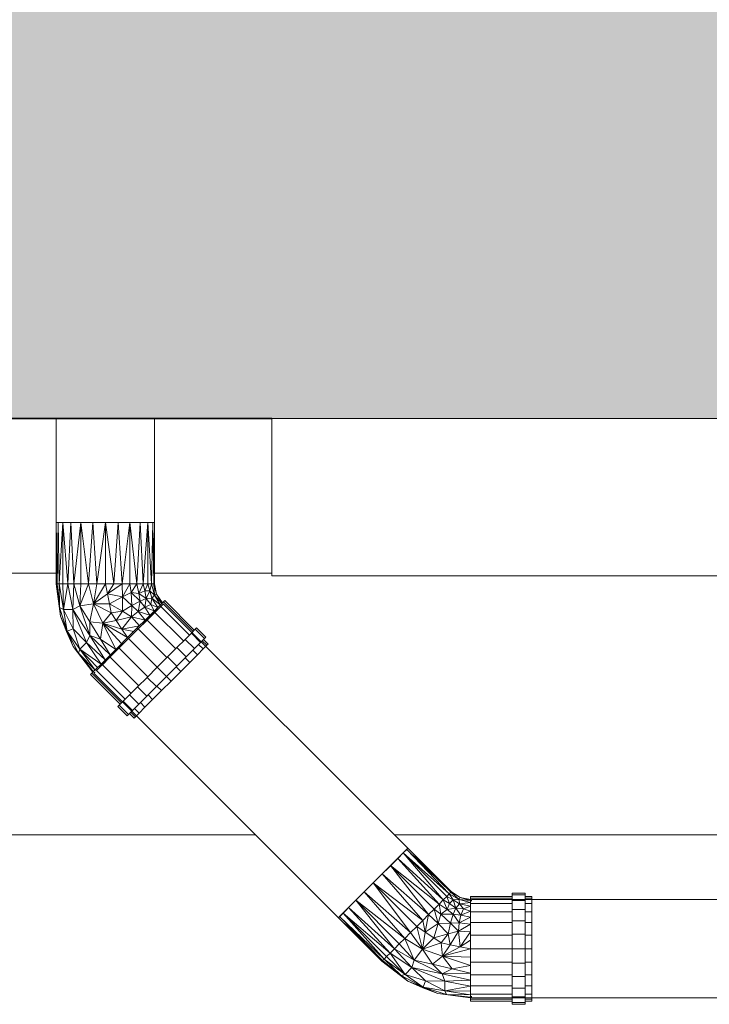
# Model space of a CAD drawing. Header units: millimetres. Extents: x 61846 to 198573, y 13020 to 52988.
# Tile 160 of 240: x 187994 to 188521, y 15598 to 16350. Entities that reach past the tile are written whole.
import ezdxf

# ---------------------------------------------------------------- set-up
doc = ezdxf.new("R2010")
doc.units = ezdxf.units.MM
for name, color, linetype, lineweight in [('A-FLOR', 192, 'Continuous', 50), ('E-LITE-EQPM', 33, 'Continuous', 18), ('M-HVAC-DUCT', 70, 'Continuous', 18), ('P-PIPE', 3, 'Continuous', 18)]:
    doc.layers.add(name, color=color, linetype=linetype, lineweight=lineweight)

# ---------------------------------------------------------------- blocks, each defined once
blk = doc.blocks.new('NLRS_63_LF_LB_plafond armatuur_gen_ISR_NLRS_63_LF_LB_armatuur recht_DNL_3954369 - NLRS_63_LF_LB_plafond armatuur_gen_ISR_NLRS_63_LF_LB_armatuur recht_DNL_3954369-549693-GZ lierenkamer 4')
at = {"layer": 'E-LITE-EQPM', "color": 7, "lineweight": 9}
for p, q in [((-47811.33, 16045), (-47311.33, 16045)), ((-47811.33, 15925), (-47811.33, 16045)), ((-47311.33, 15925), (-47311.33, 16045)), ((-47311.33, 15925), (-47811.33, 15925))]:
    blk.add_line(p, q, dxfattribs=at)
blk = doc.blocks.new('Round Duct_NLRS_57_DU_verz staal _zadel Ro-Ro__DNL_5310599 - Round Duct_NLRS_57_DU_verz staal _zadel Ro-Ro__DNL_5310599-557557-GZ lierenkamer 4')
at = {"layer": 'M-HVAC-DUCT', "color": 7, "lineweight": 9}
for p, q in [((-47975.89, 15926.99), (-48416.56, 15926.99)), ((-47811.33, 15926.99), (-47900.89, 15926.99)), ((-48416.56, 15726.99), (-47823.7, 15726.99)), ((-47717.74, 15726.99), (-46503.58, 15726.99))]:
    blk.add_line(p, q, dxfattribs=at)
blk = doc.blocks.new('Pipe Types_NLRS_52_PI_UN_PP - vuilwater_DNL_2863381 - Pipe Types_NLRS_52_PI_UN_PP - vuilwater_DNL_2863381-582623-GZ lierenkamer 4')
at = {"layer": 'P-PIPE', "color": 7, "lineweight": 9}
for p, q in [((-46014.68, 15677.5), (-47658.68, 15677.5)), ((-47658.68, 15602.5), (-46014.68, 15602.5))]:
    blk.add_line(p, q, dxfattribs=at)
blk = doc.blocks.new('Pipe Types_NLRS_52_PI_UN_PP - vuilwater_DNL_2863383 - Pipe Types_NLRS_52_PI_UN_PP - vuilwater_DNL_2863383-582635-GZ lierenkamer 4')
at = {"layer": 'P-PIPE', "color": 7, "lineweight": 9}
for p, q in [((-47707.37, 15716.72), (-47894.19, 15903.54)), ((-47947.23, 15850.51), (-47760.4, 15663.69)), ((-47710.92, 15713.17), (-47715.14, 15708.96)), ((-47708.27, 15715.82), (-47710.92, 15713.17)), ((-47707.37, 15716.72), (-47708.27, 15715.82)), ((-47720.63, 15703.46), (-47733.89, 15690.21)), ((-47715.14, 15708.95), (-47720.63, 15703.46)), ((-47733.89, 15690.2), (-47740.75, 15683.34)), ((-47740.75, 15683.34), (-47747.14, 15676.95)), ((-47747.15, 15676.95), (-47760.4, 15663.69))]:
    blk.add_line(p, q, dxfattribs=at)
blk = doc.blocks.new('NLRS_50_PIF_UN_PP bocht mof-spie_gen_ISR_NLRS_52_PIF_UN_PP bocht mof-spie - vuilwater_DNL_2863385 - NLRS_50_PIF_UN_PP bocht mof-spie_gen_ISR_NLRS_52_PIF_UN_PP bocht mof-spie - vuilwater_DNL_2863385-582643-GZ lierenkamer 4')
at = {"layer": 'P-PIPE', "color": 7, "lineweight": 9}
for p, q in [((-47710.92, 15713.17), (-47733.89, 15690.21)), ((-47710.92, 15713.17), (-47727.02, 15697.07)), ((-47715.14, 15708.96), (-47710.92, 15713.17)), ((-47710.92, 15713.17), (-47715.14, 15708.96)), ((-47710.92, 15713.17), (-47707.37, 15716.72)), ((-47707.37, 15716.72), (-47710.92, 15713.17)), ((-47710.92, 15713.17), (-47708.27, 15715.82)), ((-47710.92, 15713.17), (-47675.74, 15681.89)), ((-47710.92, 15713.17), (-47680.34, 15677.28)), ((-47710.92, 15713.17), (-47677.69, 15679.93)), ((-47708.27, 15715.82), (-47707.37, 15716.72)), ((-47708.27, 15715.82), (-47674.54, 15683.08)), ((-47708.27, 15715.82), (-47675.74, 15681.89)), ((-47707.37, 15716.72), (-47674.14, 15683.49)), ((-47707.37, 15716.72), (-47674.54, 15683.08)), ((-47715.14, 15708.96), (-47733.89, 15690.21)), ((-47715.14, 15708.96), (-47727.02, 15697.07)), ((-47727.02, 15697.07), (-47720.63, 15703.46)), ((-47720.63, 15703.46), (-47715.14, 15708.96)), ((-47720.63, 15703.46), (-47683.61, 15674.02)), ((-47720.63, 15703.46), (-47691.58, 15666.04)), ((-47720.63, 15703.46), (-47687.4, 15670.23)), ((-47715.14, 15708.96), (-47683.61, 15674.02)), ((-47715.14, 15708.95), (-47680.34, 15677.28)), ((-47727.02, 15697.07), (-47740.75, 15683.34)), ((-47727.02, 15697.07), (-47733.89, 15690.21)), ((-47727.02, 15697.07), (-47733.89, 15690.21)), ((-47727.02, 15697.07), (-47733.89, 15690.21)), ((-47727.02, 15697.07), (-47691.58, 15666.04)), ((-47727.02, 15697.07), (-47696.05, 15661.58)), ((-47752.64, 15671.46), (-47733.89, 15690.21)), ((-47733.89, 15690.21), (-47740.75, 15683.34)), ((-47740.75, 15683.34), (-47733.89, 15690.2)), ((-47733.89, 15690.21), (-47696.05, 15661.58)), ((-47733.89, 15690.21), (-47700.65, 15656.97)), ((-47733.89, 15690.2), (-47705.26, 15652.37)), ((-47740.75, 15683.34), (-47759.5, 15664.59)), ((-47740.75, 15683.34), (-47752.64, 15671.46)), ((-47740.75, 15683.34), (-47752.64, 15671.46)), ((-47752.64, 15671.46), (-47740.75, 15683.34)), ((-47747.15, 15676.95), (-47740.75, 15683.34)), ((-47740.75, 15683.34), (-47705.26, 15652.37)), ((-47740.75, 15683.34), (-47709.72, 15647.9)), ((-47680.34, 15677.28), (-47677.69, 15679.93)), ((-47675.74, 15681.89), (-47677.69, 15679.93)), ((-47677.69, 15679.93), (-47672.87, 15677.32)), ((-47677.69, 15679.93), (-47675.56, 15674.47)), ((-47674.54, 15683.08), (-47675.74, 15681.89)), ((-47675.74, 15681.89), (-47668.14, 15677.52)), ((-47675.74, 15681.89), (-47672.87, 15677.32)), ((-47674.14, 15683.49), (-47674.54, 15683.08)), ((-47674.54, 15683.08), (-47667.5, 15679.06)), ((-47674.54, 15683.08), (-47668.14, 15677.52)), ((-47674.14, 15683.49), (-47667.5, 15679.06)), ((-47659.68, 15678.64), (-47659.68, 15680)), ((-47659.68, 15680), (-47627.68, 15680)), ((-47659.68, 15680), (-47659.68, 15678.64)), ((-47627.68, 15680), (-47659.68, 15680)), ((-47627.68, 15681.05), (-47627.68, 15682.5)), ((-47627.68, 15682.5), (-47617.68, 15682.5)), ((-47617.68, 15682.5), (-47627.68, 15682.5)), ((-47627.68, 15682.5), (-47627.68, 15681.05)), ((-47627.68, 15676.81), (-47627.68, 15681.05)), ((-47627.68, 15681.05), (-47617.68, 15681.05)), ((-47617.68, 15681.05), (-47627.68, 15681.05)), ((-47627.68, 15681.05), (-47627.68, 15676.81)), ((-47617.68, 15682.5), (-47617.68, 15681.05)), ((-47617.68, 15681.05), (-47617.68, 15682.5)), ((-47617.68, 15681.05), (-47617.68, 15676.81)), ((-47617.68, 15676.81), (-47617.68, 15681.05)), ((-47617.68, 15680), (-47612.68, 15680)), ((-47612.68, 15680), (-47617.68, 15680)), ((-47612.68, 15680), (-47612.68, 15678.64)), ((-47612.68, 15678.64), (-47612.68, 15680)), ((-47752.64, 15671.46), (-47747.15, 15676.95)), ((-47747.15, 15676.95), (-47709.72, 15647.9)), ((-47747.15, 15676.95), (-47713.91, 15643.71)), ((-47747.15, 15676.95), (-47717.7, 15639.93)), ((-47683.61, 15674.02), (-47687.4, 15670.23)), ((-47680.34, 15677.28), (-47683.61, 15674.02)), ((-47683.61, 15674.02), (-47682.17, 15666.26)), ((-47683.61, 15674.02), (-47677.48, 15669.98)), ((-47680.34, 15677.28), (-47677.48, 15669.98)), ((-47680.34, 15677.28), (-47675.56, 15674.47)), ((-47677.48, 15669.98), (-47675.56, 15674.47)), ((-47672.87, 15677.32), (-47675.56, 15674.47)), ((-47670.83, 15671.01), (-47675.56, 15674.47)), ((-47668.14, 15677.52), (-47672.87, 15677.32)), ((-47670.83, 15671.01), (-47672.87, 15677.32)), ((-47667.83, 15674.32), (-47672.87, 15677.32)), ((-47670.83, 15671.01), (-47667.83, 15674.32)), ((-47667.5, 15679.06), (-47668.14, 15677.52)), ((-47659.68, 15676.93), (-47668.14, 15677.52)), ((-47668.14, 15677.52), (-47667.83, 15674.32)), ((-47668.14, 15677.52), (-47659.68, 15675.24)), ((-47667.83, 15674.32), (-47659.68, 15675.24)), ((-47664.96, 15670.34), (-47667.83, 15674.32)), ((-47667.83, 15674.32), (-47659.68, 15672.48)), ((-47667.5, 15679.06), (-47659.68, 15677.5)), ((-47667.5, 15679.06), (-47659.68, 15676.93)), ((-47664.96, 15670.34), (-47659.68, 15672.48)), ((-47659.68, 15674.64), (-47659.68, 15678.64)), ((-47659.68, 15678.64), (-47659.68, 15674.64)), ((-47627.68, 15678.64), (-47659.68, 15678.64)), ((-47659.68, 15678.64), (-47627.68, 15678.64)), ((-47659.68, 15668.28), (-47659.68, 15674.64)), ((-47659.68, 15674.64), (-47627.68, 15674.64)), ((-47627.68, 15674.64), (-47659.68, 15674.64)), ((-47659.68, 15674.64), (-47659.68, 15668.28)), ((-47658.68, 15677.5), (-47658.68, 15676.86)), ((-47658.68, 15676.86), (-47658.68, 15676.22)), ((-47627.68, 15670.05), (-47627.68, 15676.81)), ((-47627.68, 15676.81), (-47617.68, 15676.81)), ((-47627.68, 15676.81), (-47627.68, 15670.05)), ((-47617.68, 15676.81), (-47627.68, 15676.81)), ((-47612.68, 15678.64), (-47617.68, 15678.64)), ((-47617.68, 15678.64), (-47612.68, 15678.64)), ((-47617.68, 15676.81), (-47617.68, 15670.05)), ((-47617.68, 15670.05), (-47617.68, 15676.81)), ((-47617.68, 15674.64), (-47612.68, 15674.64)), ((-47612.68, 15674.64), (-47617.68, 15674.64)), ((-47612.68, 15678.64), (-47612.68, 15674.64)), ((-47612.68, 15674.64), (-47612.68, 15678.64)), ((-47612.68, 15674.64), (-47612.68, 15668.28)), ((-47612.68, 15668.28), (-47612.68, 15674.64)), ((-47760.4, 15663.69), (-47752.64, 15671.46)), ((-47759.5, 15664.59), (-47760.4, 15663.69)), ((-47760.4, 15663.69), (-47759.5, 15664.59)), ((-47759.5, 15664.59), (-47752.64, 15671.46)), ((-47756.85, 15667.24), (-47759.5, 15664.59)), ((-47759.5, 15664.59), (-47756.85, 15667.24)), ((-47759.5, 15664.59), (-47725.57, 15632.05)), ((-47759.5, 15664.59), (-47726.77, 15630.86)), ((-47752.64, 15671.46), (-47756.85, 15667.24)), ((-47756.85, 15667.24), (-47752.64, 15671.45)), ((-47756.85, 15667.24), (-47720.97, 15636.66)), ((-47756.85, 15667.24), (-47725.57, 15632.05)), ((-47756.85, 15667.24), (-47723.62, 15634.01)), ((-47752.64, 15671.46), (-47717.7, 15639.93)), ((-47752.64, 15671.45), (-47720.97, 15636.66)), ((-47691.58, 15666.04), (-47696.05, 15661.58)), ((-47691.58, 15666.04), (-47694.16, 15652.63)), ((-47691.58, 15666.04), (-47687.4, 15670.23)), ((-47691.58, 15666.04), (-47684.32, 15659.21)), ((-47687.4, 15670.23), (-47682.17, 15666.26)), ((-47687.4, 15670.23), (-47684.32, 15659.21)), ((-47682.17, 15666.26), (-47684.32, 15659.21)), ((-47682.17, 15666.26), (-47677.48, 15669.98)), ((-47682.17, 15666.26), (-47672.72, 15666.46)), ((-47682.17, 15666.26), (-47674.74, 15659.51)), ((-47670.83, 15671.01), (-47677.48, 15669.98)), ((-47677.48, 15669.98), (-47672.72, 15666.46)), ((-47674.74, 15659.51), (-47672.72, 15666.46)), ((-47670.83, 15671.01), (-47672.72, 15666.46)), ((-47666.87, 15665.58), (-47672.72, 15666.46)), ((-47668.19, 15659.76), (-47672.72, 15666.46)), ((-47666.87, 15665.58), (-47670.83, 15671.01)), ((-47670.83, 15671.01), (-47664.96, 15670.34)), ((-47666.87, 15665.58), (-47668.19, 15659.76)), ((-47659.68, 15664.1), (-47668.19, 15659.76)), ((-47666.87, 15665.58), (-47664.96, 15670.34)), ((-47659.68, 15668.73), (-47666.87, 15665.58)), ((-47659.68, 15664.1), (-47666.87, 15665.58)), ((-47659.68, 15668.73), (-47664.96, 15670.34)), ((-47659.68, 15660), (-47659.68, 15668.28)), ((-47627.68, 15668.28), (-47659.68, 15668.28)), ((-47659.68, 15668.28), (-47659.68, 15660)), ((-47659.68, 15668.28), (-47627.68, 15668.28)), ((-47627.68, 15661.25), (-47627.68, 15670.05)), ((-47617.68, 15670.05), (-47627.68, 15670.05)), ((-47627.68, 15670.05), (-47627.68, 15661.25)), ((-47627.68, 15670.05), (-47617.68, 15670.05)), ((-47617.68, 15670.05), (-47617.68, 15661.25)), ((-47617.68, 15661.25), (-47617.68, 15670.05)), ((-47612.68, 15668.28), (-47617.68, 15668.28)), ((-47617.68, 15668.28), (-47612.68, 15668.28)), ((-47612.68, 15668.28), (-47612.68, 15660)), ((-47612.68, 15660), (-47612.68, 15668.28)), ((-47760.4, 15663.69), (-47727.17, 15630.45)), ((-47760.4, 15663.69), (-47726.77, 15630.86)), ((-47700.65, 15656.97), (-47705.26, 15652.37)), ((-47696.05, 15661.58), (-47700.65, 15656.97)), ((-47700.65, 15656.97), (-47694.16, 15652.63)), ((-47700.65, 15656.97), (-47696.29, 15639.74)), ((-47696.05, 15661.58), (-47694.16, 15652.63)), ((-47684.32, 15659.21), (-47694.16, 15652.63)), ((-47684.32, 15659.21), (-47687.67, 15648.3)), ((-47684.32, 15659.21), (-47674.74, 15659.51)), ((-47684.32, 15659.21), (-47676.68, 15651.46)), ((-47674.74, 15659.51), (-47676.68, 15651.46)), ((-47668.19, 15659.76), (-47674.74, 15659.51)), ((-47668.7, 15653.31), (-47674.74, 15659.51)), ((-47668.7, 15653.31), (-47668.19, 15659.76)), ((-47668.7, 15653.31), (-47659.68, 15658.75)), ((-47668.19, 15659.76), (-47659.68, 15658.75)), ((-47659.68, 15650.35), (-47659.68, 15660)), ((-47659.68, 15660), (-47659.68, 15650.35)), ((-47627.68, 15660), (-47659.68, 15660)), ((-47659.68, 15660), (-47627.68, 15660)), ((-47627.68, 15651), (-47627.68, 15661.25)), ((-47627.68, 15661.25), (-47617.68, 15661.25)), ((-47617.68, 15661.25), (-47627.68, 15661.25)), ((-47627.68, 15661.25), (-47627.68, 15651)), ((-47617.68, 15661.25), (-47617.68, 15651)), ((-47617.68, 15651), (-47617.68, 15661.25)), ((-47612.68, 15660), (-47617.68, 15660)), ((-47617.68, 15660), (-47612.68, 15660)), ((-47612.68, 15660), (-47612.68, 15650.35)), ((-47612.68, 15650.35), (-47612.68, 15660)), ((-47705.26, 15652.37), (-47709.72, 15647.9)), ((-47705.26, 15652.37), (-47696.29, 15639.74)), ((-47694.16, 15652.63), (-47696.29, 15639.74)), ((-47687.67, 15648.3), (-47694.16, 15652.63)), ((-47676.68, 15651.46), (-47687.67, 15648.3)), ((-47676.68, 15651.46), (-47681.86, 15644.41)), ((-47668.7, 15653.31), (-47676.68, 15651.46)), ((-47674.99, 15643.05), (-47676.68, 15651.46)), ((-47668.7, 15653.31), (-47674.99, 15643.05)), ((-47667.34, 15641.52), (-47668.7, 15653.31)), ((-47659.68, 15652.83), (-47668.7, 15653.31)), ((-47667.34, 15641.52), (-47659.68, 15652.83)), ((-47659.68, 15640), (-47659.68, 15650.35)), ((-47659.68, 15650.35), (-47627.68, 15650.35)), ((-47627.68, 15650.35), (-47659.68, 15650.35)), ((-47659.68, 15650.35), (-47659.68, 15640)), ((-47627.68, 15640), (-47627.68, 15651)), ((-47627.68, 15651), (-47617.68, 15651)), ((-47617.68, 15651), (-47627.68, 15651)), ((-47627.68, 15651), (-47627.68, 15640)), ((-47617.68, 15651), (-47617.68, 15640)), ((-47617.68, 15640), (-47617.68, 15651)), ((-47617.68, 15650.35), (-47612.68, 15650.35)), ((-47612.68, 15650.35), (-47617.68, 15650.35)), ((-47612.68, 15650.35), (-47612.68, 15640)), ((-47612.68, 15640), (-47612.68, 15650.35)), ((-47713.91, 15643.71), (-47717.7, 15639.93)), ((-47709.72, 15647.9), (-47713.91, 15643.71)), ((-47713.91, 15643.71), (-47702.67, 15631.34)), ((-47709.72, 15647.9), (-47696.29, 15639.74)), ((-47709.72, 15647.9), (-47702.67, 15631.34)), ((-47687.67, 15648.3), (-47696.29, 15639.74)), ((-47681.86, 15644.41), (-47696.29, 15639.74)), ((-47687.67, 15648.3), (-47681.86, 15644.41)), ((-47674.99, 15643.05), (-47681.86, 15644.41)), ((-47681.86, 15644.41), (-47680.87, 15634.36)), ((-47674.99, 15643.05), (-47680.87, 15634.36)), ((-47667.34, 15641.52), (-47680.87, 15634.36)), ((-47667.34, 15641.52), (-47674.99, 15643.05)), ((-47667.34, 15641.52), (-47659.68, 15646.51)), ((-47667.34, 15641.52), (-47659.68, 15640)), ((-47725.57, 15632.05), (-47723.62, 15634.01)), ((-47720.97, 15636.66), (-47723.62, 15634.01)), ((-47723.62, 15634.01), (-47709.53, 15620.4)), ((-47717.7, 15639.93), (-47720.97, 15636.66)), ((-47720.97, 15636.66), (-47704.48, 15625.56)), ((-47720.97, 15636.66), (-47709.53, 15620.4)), ((-47717.7, 15639.93), (-47702.67, 15631.34)), ((-47717.7, 15639.93), (-47704.48, 15625.56)), ((-47696.29, 15639.74), (-47702.67, 15631.34)), ((-47696.29, 15639.74), (-47680.87, 15634.36)), ((-47696.29, 15639.74), (-47688.6, 15628.14)), ((-47680.87, 15634.36), (-47688.6, 15628.14)), ((-47659.68, 15640), (-47680.87, 15634.36)), ((-47680.87, 15634.36), (-47659.68, 15627.17)), ((-47680.87, 15634.36), (-47673.51, 15624.61)), ((-47680.87, 15634.36), (-47659.68, 15633.49)), ((-47659.68, 15629.65), (-47659.68, 15640)), ((-47627.68, 15640), (-47659.68, 15640)), ((-47659.68, 15640), (-47659.68, 15629.65)), ((-47659.68, 15640), (-47627.68, 15640)), ((-47627.68, 15629), (-47627.68, 15640)), ((-47627.68, 15640), (-47617.68, 15640)), ((-47617.68, 15640), (-47627.68, 15640)), ((-47627.68, 15640), (-47627.68, 15629)), ((-47617.68, 15640), (-47617.68, 15629)), ((-47617.68, 15629), (-47617.68, 15640)), ((-47612.68, 15640), (-47617.68, 15640)), ((-47617.68, 15640), (-47612.68, 15640)), ((-47612.68, 15640), (-47612.68, 15629.65)), ((-47612.68, 15629.65), (-47612.68, 15640)), ((-47726.77, 15630.86), (-47727.17, 15630.45)), ((-47727.17, 15630.45), (-47707.4, 15615.29)), ((-47727.17, 15630.45), (-47712.57, 15619.43)), ((-47725.57, 15632.05), (-47726.77, 15630.86)), ((-47726.77, 15630.86), (-47712.57, 15619.43)), ((-47725.57, 15632.05), (-47712.57, 15619.43)), ((-47725.57, 15632.05), (-47709.53, 15620.4)), ((-47702.67, 15631.34), (-47704.48, 15625.56)), ((-47681.13, 15620.76), (-47702.67, 15631.34)), ((-47702.67, 15631.34), (-47688.6, 15628.14)), ((-47681.13, 15620.76), (-47688.6, 15628.14)), ((-47673.51, 15624.61), (-47688.6, 15628.14)), ((-47659.68, 15627.17), (-47673.51, 15624.61)), ((-47659.68, 15620), (-47659.68, 15629.65)), ((-47659.68, 15629.65), (-47659.68, 15620)), ((-47627.68, 15629.65), (-47659.68, 15629.65)), ((-47659.68, 15629.65), (-47627.68, 15629.65)), ((-47627.68, 15618.75), (-47627.68, 15629)), ((-47617.68, 15629), (-47627.68, 15629)), ((-47627.68, 15629), (-47627.68, 15618.75)), ((-47627.68, 15629), (-47617.68, 15629)), ((-47612.68, 15629.65), (-47617.68, 15629.65)), ((-47617.68, 15629.65), (-47612.68, 15629.65)), ((-47617.68, 15629), (-47617.68, 15618.75)), ((-47617.68, 15618.75), (-47617.68, 15629)), ((-47612.68, 15629.65), (-47612.68, 15620)), ((-47612.68, 15620), (-47612.68, 15629.65)), ((-47712.57, 15619.43), (-47709.53, 15620.4)), ((-47712.57, 15619.43), (-47695.83, 15610.67)), ((-47712.57, 15619.43), (-47707.4, 15615.29)), ((-47704.48, 15625.56), (-47709.53, 15620.4)), ((-47693.91, 15615.31), (-47709.53, 15620.4)), ((-47695.83, 15610.67), (-47709.53, 15620.4)), ((-47681.13, 15620.76), (-47704.48, 15625.56)), ((-47693.91, 15615.31), (-47704.48, 15625.56)), ((-47679.19, 15615.08), (-47704.48, 15625.56)), ((-47681.13, 15620.76), (-47673.51, 15624.61)), ((-47681.13, 15620.76), (-47659.68, 15621.25)), ((-47681.13, 15620.76), (-47659.68, 15615.9)), ((-47681.13, 15620.76), (-47679.19, 15615.08)), ((-47659.68, 15621.25), (-47673.51, 15624.61)), ((-47659.68, 15611.72), (-47659.68, 15620)), ((-47659.68, 15620), (-47659.68, 15611.72)), ((-47627.68, 15620), (-47659.68, 15620)), ((-47659.68, 15620), (-47627.68, 15620)), ((-47612.68, 15620), (-47617.68, 15620)), ((-47617.68, 15620), (-47612.68, 15620)), ((-47612.68, 15620), (-47612.68, 15611.72)), ((-47612.68, 15611.72), (-47612.68, 15620)), ((-47707.4, 15615.29), (-47695.96, 15610.18)), ((-47695.83, 15610.67), (-47707.4, 15615.29)), ((-47684.38, 15605.75), (-47707.4, 15615.29)), ((-47693.91, 15615.31), (-47695.83, 15610.67)), ((-47693.91, 15615.31), (-47679.27, 15607.87)), ((-47693.91, 15615.31), (-47679.19, 15615.08)), ((-47679.27, 15607.87), (-47679.19, 15615.08)), ((-47659.68, 15615.9), (-47679.19, 15615.08)), ((-47679.19, 15615.08), (-47659.68, 15611.27)), ((-47659.68, 15605.36), (-47659.68, 15611.72)), ((-47659.68, 15611.72), (-47627.68, 15611.72)), ((-47627.68, 15611.72), (-47659.68, 15611.72)), ((-47659.68, 15611.72), (-47659.68, 15605.36)), ((-47627.68, 15609.95), (-47627.68, 15618.75)), ((-47627.68, 15618.75), (-47617.68, 15618.75)), ((-47617.68, 15618.75), (-47627.68, 15618.75)), ((-47627.68, 15618.75), (-47627.68, 15609.95)), ((-47617.68, 15618.75), (-47617.68, 15609.95)), ((-47617.68, 15609.95), (-47617.68, 15618.75)), ((-47617.68, 15611.72), (-47612.68, 15611.72)), ((-47612.68, 15611.72), (-47617.68, 15611.72)), ((-47612.68, 15611.72), (-47612.68, 15605.36)), ((-47612.68, 15605.36), (-47612.68, 15611.72)), ((-47684.38, 15605.75), (-47695.96, 15610.18)), ((-47679.27, 15607.87), (-47695.83, 15610.67)), ((-47677.8, 15605.03), (-47695.83, 15610.67)), ((-47695.83, 15610.67), (-47684.38, 15605.75)), ((-47659.68, 15602.5), (-47684.38, 15605.75)), ((-47677.8, 15605.03), (-47684.38, 15605.75)), ((-47679.27, 15607.87), (-47659.68, 15611.27)), ((-47679.27, 15607.87), (-47677.8, 15605.03)), ((-47679.27, 15607.87), (-47659.68, 15604.76)), ((-47679.27, 15607.87), (-47659.68, 15607.52)), ((-47659.68, 15602.5), (-47677.8, 15605.03)), ((-47659.68, 15603.07), (-47677.8, 15605.03)), ((-47677.8, 15605.03), (-47659.68, 15604.76)), ((-47659.68, 15601.36), (-47659.68, 15605.36)), ((-47659.68, 15605.36), (-47659.68, 15601.36)), ((-47627.68, 15605.36), (-47659.68, 15605.36)), ((-47659.68, 15605.36), (-47627.68, 15605.36)), ((-47627.68, 15603.19), (-47627.68, 15609.95)), ((-47627.68, 15609.95), (-47617.68, 15609.95)), ((-47627.68, 15609.95), (-47627.68, 15603.19)), ((-47617.68, 15609.95), (-47627.68, 15609.95)), ((-47617.68, 15609.95), (-47617.68, 15603.19)), ((-47617.68, 15603.19), (-47617.68, 15609.95)), ((-47612.68, 15605.36), (-47617.68, 15605.36)), ((-47617.68, 15605.36), (-47612.68, 15605.36)), ((-47612.68, 15605.36), (-47612.68, 15601.36)), ((-47612.68, 15601.36), (-47612.68, 15605.36)), ((-47659.68, 15600), (-47659.68, 15601.36)), ((-47659.68, 15601.36), (-47627.68, 15601.36)), ((-47627.68, 15601.36), (-47659.68, 15601.36)), ((-47659.68, 15601.36), (-47659.68, 15600)), ((-47627.68, 15600), (-47659.68, 15600)), ((-47659.68, 15600), (-47627.68, 15600)), ((-47658.68, 15603.78), (-47658.68, 15603.14)), ((-47658.68, 15602.5), (-47658.68, 15603.14)), ((-47627.68, 15598.95), (-47627.68, 15603.19)), ((-47617.68, 15603.19), (-47627.68, 15603.19)), ((-47627.68, 15603.19), (-47627.68, 15598.95)), ((-47627.68, 15603.19), (-47617.68, 15603.19)), ((-47627.68, 15597.5), (-47627.68, 15598.95)), ((-47627.68, 15598.95), (-47617.68, 15598.95)), ((-47617.68, 15598.95), (-47627.68, 15598.95)), ((-47627.68, 15598.95), (-47627.68, 15597.5)), ((-47617.68, 15597.5), (-47627.68, 15597.5)), ((-47627.68, 15597.5), (-47617.68, 15597.5)), ((-47617.68, 15603.19), (-47617.68, 15598.95)), ((-47617.68, 15598.95), (-47617.68, 15603.19)), ((-47617.68, 15601.36), (-47612.68, 15601.36)), ((-47612.68, 15601.36), (-47617.68, 15601.36)), ((-47612.68, 15600), (-47617.68, 15600)), ((-47617.68, 15600), (-47612.68, 15600)), ((-47617.68, 15598.95), (-47617.68, 15597.5)), ((-47617.68, 15597.5), (-47617.68, 15598.95)), ((-47612.68, 15601.36), (-47612.68, 15600)), ((-47612.68, 15600), (-47612.68, 15601.36))]:
    blk.add_line(p, q, dxfattribs=at)
blk = doc.blocks.new('NLRS_50_PIF_UN_PP bocht mof-spie_gen_ISR_NLRS_52_PIF_UN_PP bocht mof-spie - vuilwater_DNL_2863385 - NLRS_50_PIF_UN_PP bocht mof-spie_gen_ISR_NLRS_52_PIF_UN_PP bocht mof-spie - vuilwater_DNL_2863385-582647-GZ lierenkamer 4')
blk.add_blockref('NLRS_50_PIF_UN_PP bocht mof-spie_gen_ISR_NLRS_52_PIF_UN_PP bocht mof-spie - vuilwater_DNL_2863385 - NLRS_50_PIF_UN_PP bocht mof-spie_gen_ISR_NLRS_52_PIF_UN_PP bocht mof-spie - vuilwater_DNL_2863385-582643-GZ lierenkamer 4', (0, 0))
blk = doc.blocks.new('Pipe Types_NLRS_52_PI_UN_PP - vuilwater_DNL_2863387 - Pipe Types_NLRS_52_PI_UN_PP - vuilwater_DNL_2863387-582655-GZ lierenkamer 4')
at = {"layer": 'P-PIPE', "color": 7, "lineweight": 9}
for p, q in [((-47975.89, 16045), (-47975.89, 15965.71)), ((-47900.89, 15965.71), (-47900.89, 16045)), ((-47974.61, 15965.71), (-47975.89, 15965.71)), ((-47970.86, 15965.71), (-47974.61, 15965.71)), ((-47964.9, 15965.71), (-47970.86, 15965.71)), ((-47957.14, 15965.71), (-47964.9, 15965.71)), ((-47938.39, 15965.71), (-47957.14, 15965.71)), ((-47919.64, 15965.71), (-47938.39, 15965.71)), ((-47911.87, 15965.71), (-47919.64, 15965.71)), ((-47905.91, 15965.71), (-47911.87, 15965.71)), ((-47902.17, 15965.71), (-47905.91, 15965.71)), ((-47900.89, 15965.71), (-47902.16, 15965.71))]:
    blk.add_line(p, q, dxfattribs=at)
blk = doc.blocks.new('NLRS_50_PIF_UN_PP bocht mof-spie_gen_ISR_NLRS_52_PIF_UN_PP bocht mof-spie - vuilwater_DNL_2863389 - NLRS_50_PIF_UN_PP bocht mof-spie_gen_ISR_NLRS_52_PIF_UN_PP bocht mof-spie - vuilwater_DNL_2863389-582663-GZ lierenkamer 4')
at = {"layer": 'P-PIPE', "color": 7, "lineweight": 9}
for p, q in [((-47975.89, 15965.71), (-47974.61, 15965.71)), ((-47975.89, 15965.71), (-47975.89, 15918.71)), ((-47975.89, 15965.71), (-47975.32, 15918.71)), ((-47974.61, 15965.71), (-47975.32, 15918.71)), ((-47974.61, 15965.71), (-47970.86, 15965.71)), ((-47974.61, 15965.71), (-47973.63, 15918.71)), ((-47970.86, 15965.71), (-47973.63, 15918.71)), ((-47970.86, 15965.71), (-47964.9, 15965.71)), ((-47970.86, 15965.71), (-47967.11, 15918.71)), ((-47970.86, 15965.71), (-47970.86, 15918.71)), ((-47964.9, 15965.71), (-47967.11, 15918.71)), ((-47964.9, 15965.71), (-47957.14, 15965.71)), ((-47964.9, 15965.71), (-47962.49, 15918.71)), ((-47957.14, 15965.71), (-47962.49, 15918.71)), ((-47957.14, 15965.71), (-47948.09, 15965.71)), ((-47957.14, 15965.71), (-47951.21, 15918.71)), ((-47957.14, 15965.71), (-47957.14, 15918.71)), ((-47948.09, 15965.71), (-47951.21, 15918.71)), ((-47948.09, 15965.71), (-47938.39, 15965.71)), ((-47948.09, 15965.71), (-47944.9, 15918.71)), ((-47938.39, 15965.71), (-47944.9, 15918.71)), ((-47928.68, 15965.71), (-47938.39, 15965.71)), ((-47938.39, 15965.71), (-47931.88, 15918.71)), ((-47938.39, 15965.71), (-47938.39, 15918.71)), ((-47928.68, 15965.71), (-47931.88, 15918.71)), ((-47928.68, 15965.71), (-47919.64, 15965.71)), ((-47928.68, 15965.71), (-47925.56, 15918.71)), ((-47919.64, 15965.71), (-47925.56, 15918.71)), ((-47919.64, 15965.71), (-47911.87, 15965.71)), ((-47919.64, 15965.71), (-47914.28, 15918.71)), ((-47919.64, 15965.71), (-47919.64, 15918.71)), ((-47911.87, 15965.71), (-47914.28, 15918.71)), ((-47911.87, 15965.71), (-47905.91, 15965.71)), ((-47911.87, 15965.71), (-47909.66, 15918.71)), ((-47905.91, 15965.71), (-47909.66, 15918.71)), ((-47905.91, 15965.71), (-47902.16, 15965.71)), ((-47905.91, 15965.71), (-47903.15, 15918.71)), ((-47905.91, 15965.71), (-47905.91, 15918.71)), ((-47902.16, 15965.71), (-47903.15, 15918.71)), ((-47902.16, 15965.71), (-47900.89, 15965.71)), ((-47900.89, 15965.71), (-47902.16, 15965.71)), ((-47902.16, 15965.71), (-47901.46, 15918.71)), ((-47900.89, 15965.71), (-47901.46, 15918.71)), ((-47900.89, 15965.71), (-47900.89, 15918.71)), ((-47975.89, 15918.71), (-47972.63, 15894)), ((-47975.32, 15918.71), (-47975.89, 15918.71)), ((-47975.89, 15918.71), (-47973.36, 15900.59)), ((-47973.63, 15918.71), (-47975.32, 15918.71)), ((-47975.32, 15918.71), (-47973.36, 15900.59)), ((-47973.63, 15918.71), (-47970.86, 15918.71)), ((-47973.63, 15918.71), (-47973.36, 15900.59)), ((-47973.63, 15918.71), (-47970.52, 15899.12)), ((-47967.11, 15918.71), (-47970.86, 15918.71)), ((-47970.86, 15918.71), (-47970.52, 15899.12)), ((-47967.11, 15918.71), (-47970.52, 15899.12)), ((-47962.49, 15918.71), (-47967.11, 15918.71)), ((-47967.11, 15918.71), (-47963.3, 15899.2)), ((-47962.49, 15918.71), (-47963.3, 15899.2)), ((-47957.14, 15918.71), (-47962.49, 15918.71)), ((-47962.49, 15918.71), (-47957.94, 15902)), ((-47951.21, 15918.71), (-47957.94, 15902)), ((-47957.14, 15918.71), (-47957.94, 15902)), ((-47951.21, 15918.71), (-47957.14, 15918.71)), ((-47944.9, 15918.71), (-47951.21, 15918.71)), ((-47951.21, 15918.71), (-47947.49, 15903.44)), ((-47938.39, 15918.71), (-47947.49, 15903.44)), ((-47944.9, 15918.71), (-47947.49, 15903.44)), ((-47938.39, 15918.71), (-47944.9, 15918.71)), ((-47931.88, 15918.71), (-47938.39, 15918.71)), ((-47938.39, 15918.71), (-47936.86, 15911.05)), ((-47925.56, 15918.71), (-47936.86, 15911.05)), ((-47931.88, 15918.71), (-47936.86, 15911.05)), ((-47925.56, 15918.71), (-47931.88, 15918.71)), ((-47925.56, 15918.71), (-47919.64, 15918.71)), ((-47925.56, 15918.71), (-47925.25, 15908.74)), ((-47919.64, 15918.71), (-47925.25, 15908.74)), ((-47914.28, 15918.71), (-47919.64, 15918.71)), ((-47919.64, 15918.71), (-47918.74, 15912.21)), ((-47914.28, 15918.71), (-47918.74, 15912.21)), ((-47909.66, 15918.71), (-47914.28, 15918.71)), ((-47914.28, 15918.71), (-47912.81, 15911.52)), ((-47909.66, 15918.71), (-47912.81, 15911.52)), ((-47912.81, 15911.52), (-47908.28, 15913.34)), ((-47909.66, 15918.71), (-47905.91, 15918.71)), ((-47909.66, 15918.71), (-47908.28, 15913.34)), ((-47905.91, 15918.71), (-47908.28, 15913.34)), ((-47904.35, 15913.45), (-47908.28, 15913.34)), ((-47907.37, 15907.55), (-47908.28, 15913.34)), ((-47907.37, 15907.55), (-47904.35, 15913.45)), ((-47903.15, 15918.71), (-47905.91, 15918.71)), ((-47905.91, 15918.71), (-47904.35, 15913.45)), ((-47903.15, 15918.71), (-47904.35, 15913.45)), ((-47900.87, 15910.25), (-47904.35, 15913.45)), ((-47902.9, 15907.76), (-47904.35, 15913.45)), ((-47901.46, 15918.71), (-47903.15, 15918.71)), ((-47903.15, 15918.71), (-47900.87, 15910.25)), ((-47900.89, 15918.71), (-47901.46, 15918.71)), ((-47901.46, 15918.71), (-47899.33, 15910.88)), ((-47901.46, 15918.71), (-47900.87, 15910.25)), ((-47900.89, 15918.71), (-47899.33, 15910.88)), ((-47936.86, 15911.05), (-47947.49, 15903.44)), ((-47925.25, 15908.74), (-47936.86, 15911.05)), ((-47935.34, 15903.39), (-47936.86, 15911.05)), ((-47925.25, 15908.74), (-47935.34, 15903.39)), ((-47925.25, 15908.74), (-47925.33, 15897.86)), ((-47918.74, 15912.21), (-47925.25, 15908.74)), ((-47925.25, 15908.74), (-47918.27, 15902.18)), ((-47918.74, 15912.21), (-47912.81, 15911.52)), ((-47918.74, 15912.21), (-47918.27, 15902.18)), ((-47918.74, 15912.21), (-47911.93, 15905.67)), ((-47918.27, 15902.18), (-47911.93, 15905.67)), ((-47913.46, 15897.72), (-47911.93, 15905.67)), ((-47907.37, 15907.55), (-47912.81, 15911.52)), ((-47912.81, 15911.52), (-47911.93, 15905.67)), ((-47907.37, 15907.55), (-47911.93, 15905.67)), ((-47908.41, 15900.91), (-47911.93, 15905.67)), ((-47908.41, 15900.91), (-47907.37, 15907.55)), ((-47907.37, 15907.55), (-47902.9, 15907.76)), ((-47907.37, 15907.55), (-47903.69, 15902.92)), ((-47903.69, 15902.92), (-47902.9, 15907.76)), ((-47900.87, 15910.25), (-47902.9, 15907.76)), ((-47902.9, 15907.76), (-47896.89, 15902.96)), ((-47902.9, 15907.76), (-47898.45, 15900.7)), ((-47899.33, 15910.88), (-47900.87, 15910.25)), ((-47895.3, 15903.85), (-47900.87, 15910.25)), ((-47900.87, 15910.25), (-47896.89, 15903.32)), ((-47899.33, 15910.88), (-47894.9, 15904.25)), ((-47899.33, 15910.88), (-47895.3, 15903.85)), ((-47896.89, 15902.27), (-47894.1, 15905.06)), ((-47894.1, 15905.06), (-47896.89, 15902.27)), ((-47894.1, 15905.06), (-47893.13, 15906.02)), ((-47893.13, 15906.02), (-47894.1, 15905.06)), ((-47871.47, 15882.43), (-47894.1, 15905.06)), ((-47894.1, 15905.06), (-47871.47, 15882.43)), ((-47893.13, 15906.02), (-47870.51, 15883.39)), ((-47870.51, 15883.39), (-47893.13, 15906.02)), ((-47973.36, 15900.59), (-47967.72, 15882.56)), ((-47973.36, 15900.59), (-47970.52, 15899.12)), ((-47973.36, 15900.59), (-47972.63, 15894)), ((-47963.3, 15899.2), (-47970.52, 15899.12)), ((-47963.08, 15884.48), (-47970.52, 15899.12)), ((-47967.72, 15882.56), (-47970.52, 15899.12)), ((-47957.94, 15902), (-47963.3, 15899.2)), ((-47950.19, 15879.29), (-47963.3, 15899.2)), ((-47963.08, 15884.48), (-47963.3, 15899.2)), ((-47952.83, 15873.91), (-47963.3, 15899.2)), ((-47947.49, 15903.44), (-47957.94, 15902)), ((-47950.19, 15879.29), (-47957.94, 15902)), ((-47957.94, 15902), (-47950.25, 15889.79)), ((-47947.49, 15903.44), (-47950.25, 15889.79)), ((-47935.34, 15903.39), (-47947.49, 15903.44)), ((-47933.98, 15896.53), (-47947.49, 15903.44)), ((-47947.49, 15903.44), (-47940.39, 15888.73)), ((-47925.33, 15897.86), (-47935.34, 15903.39)), ((-47935.34, 15903.39), (-47933.98, 15896.53)), ((-47925.33, 15897.86), (-47933.98, 15896.53)), ((-47930.09, 15890.72), (-47925.33, 15897.86)), ((-47918.27, 15902.18), (-47925.33, 15897.86)), ((-47918.38, 15893.53), (-47925.33, 15897.86)), ((-47924.14, 15873.6), (-47896.42, 15901.32)), ((-47896.42, 15901.32), (-47924.14, 15873.6)), ((-47918.38, 15893.53), (-47918.27, 15902.18)), ((-47918.38, 15893.53), (-47913.46, 15897.72)), ((-47913.46, 15897.72), (-47918.27, 15902.18)), ((-47908.41, 15900.91), (-47913.46, 15897.72)), ((-47904.37, 15894.78), (-47913.46, 15897.72)), ((-47913.46, 15897.72), (-47908.16, 15890.99)), ((-47908.41, 15900.91), (-47903.69, 15902.92)), ((-47904.37, 15894.78), (-47908.41, 15900.91)), ((-47901.1, 15898.05), (-47908.41, 15900.91)), ((-47907.28, 15891.88), (-47901.42, 15897.74)), ((-47901.42, 15897.74), (-47907.28, 15891.88)), ((-47904.71, 15893.03), (-47894.64, 15903.09)), ((-47904.71, 15893.03), (-47896.42, 15901.32)), ((-47899.85, 15897.89), (-47904.71, 15893.03)), ((-47901.1, 15898.05), (-47903.69, 15902.92)), ((-47903.69, 15902.92), (-47898.45, 15900.7)), ((-47901.96, 15895.78), (-47899.85, 15897.89)), ((-47901.42, 15897.74), (-47896.92, 15902.23)), ((-47896.92, 15902.23), (-47901.42, 15897.74)), ((-47878.79, 15875.11), (-47901.42, 15897.74)), ((-47901.42, 15897.74), (-47878.79, 15875.11)), ((-47899.85, 15897.89), (-47896.42, 15901.32)), ((-47896.92, 15902.23), (-47874.3, 15879.6)), ((-47874.3, 15879.6), (-47896.92, 15902.23)), ((-47896.42, 15901.32), (-47894.64, 15903.09)), ((-47894.64, 15903.09), (-47896.42, 15901.32)), ((-47894.19, 15903.54), (-47894.64, 15903.09)), ((-47972.63, 15894), (-47968.16, 15882.3)), ((-47967.72, 15882.56), (-47972.63, 15894)), ((-47963.1, 15870.99), (-47972.63, 15894)), ((-47933.98, 15896.53), (-47940.39, 15888.73)), ((-47930.09, 15890.72), (-47940.39, 15888.73)), ((-47930.09, 15890.72), (-47933.98, 15896.53)), ((-47918.38, 15893.53), (-47930.09, 15890.72)), ((-47925.75, 15884.23), (-47930.09, 15890.72)), ((-47925.75, 15884.23), (-47918.38, 15893.53)), ((-47912.35, 15886.8), (-47918.38, 15893.53)), ((-47918.38, 15893.53), (-47908.16, 15890.99)), ((-47914.1, 15885.06), (-47907.28, 15891.88)), ((-47907.28, 15891.88), (-47914.1, 15885.06)), ((-47910.65, 15887.09), (-47904.71, 15893.03)), ((-47904.71, 15893.03), (-47910.65, 15887.09)), ((-47910.65, 15887.09), (-47907.45, 15890.29)), ((-47907.45, 15890.29), (-47904.71, 15893.03)), ((-47884.65, 15869.25), (-47907.28, 15891.88)), ((-47907.28, 15891.88), (-47884.65, 15869.25)), ((-47904.71, 15893.03), (-47901.96, 15895.78)), ((-47963.1, 15870.99), (-47968.16, 15882.3)), ((-47963.08, 15884.48), (-47967.72, 15882.56)), ((-47957.99, 15868.87), (-47967.72, 15882.56)), ((-47958.95, 15865.82), (-47967.72, 15882.56)), ((-47967.72, 15882.56), (-47963.1, 15870.99)), ((-47963.08, 15884.48), (-47957.99, 15868.87)), ((-47963.08, 15884.48), (-47952.83, 15873.91)), ((-47950.19, 15879.29), (-47950.25, 15889.79)), ((-47940.39, 15888.73), (-47950.25, 15889.79)), ((-47942.07, 15876.63), (-47950.25, 15889.79)), ((-47940.39, 15888.73), (-47942.07, 15876.63)), ((-47925.75, 15884.23), (-47940.39, 15888.73)), ((-47921.42, 15877.74), (-47940.39, 15888.73)), ((-47940.39, 15888.73), (-47930.49, 15868.67)), ((-47940.39, 15888.73), (-47926.02, 15873.13)), ((-47925.75, 15884.23), (-47912.35, 15886.8)), ((-47925.75, 15884.23), (-47916.81, 15882.34)), ((-47925.75, 15884.23), (-47921.42, 15877.74)), ((-47921.42, 15877.74), (-47914.1, 15885.06)), ((-47914.1, 15885.06), (-47921.42, 15877.74)), ((-47917.28, 15880.46), (-47910.65, 15887.09)), ((-47910.65, 15887.09), (-47917.28, 15880.46)), ((-47917.28, 15880.46), (-47913.85, 15883.89)), ((-47914.1, 15885.06), (-47891.47, 15862.43)), ((-47891.47, 15862.43), (-47914.1, 15885.06)), ((-47913.85, 15883.89), (-47910.65, 15887.09)), ((-47872.76, 15881.13), (-47869.76, 15884.14)), ((-47869.76, 15884.14), (-47872.76, 15881.13)), ((-47869.76, 15884.14), (-47868.74, 15885.16)), ((-47868.74, 15885.16), (-47869.76, 15884.14)), ((-47869.76, 15884.14), (-47862.69, 15877.07)), ((-47862.69, 15877.07), (-47869.76, 15884.14)), ((-47868.74, 15885.16), (-47861.67, 15878.09)), ((-47861.67, 15878.09), (-47868.74, 15885.16)), ((-47950.19, 15879.29), (-47952.83, 15873.91)), ((-47950.19, 15879.29), (-47938.46, 15860.69)), ((-47950.19, 15879.29), (-47934.68, 15864.48)), ((-47950.19, 15879.29), (-47942.07, 15876.63)), ((-47934.67, 15864.48), (-47942.07, 15876.63)), ((-47930.49, 15868.67), (-47942.07, 15876.63)), ((-47928.74, 15870.42), (-47921.42, 15877.74)), ((-47921.42, 15877.74), (-47928.74, 15870.42)), ((-47898.79, 15855.11), (-47921.42, 15877.74)), ((-47921.42, 15877.74), (-47898.79, 15855.11)), ((-47883.76, 15870.13), (-47877.54, 15876.36)), ((-47877.54, 15876.36), (-47883.76, 15870.13)), ((-47877.54, 15876.36), (-47872.76, 15881.13)), ((-47872.76, 15881.13), (-47877.54, 15876.36)), ((-47870.47, 15869.29), (-47877.54, 15876.36)), ((-47877.54, 15876.36), (-47870.47, 15869.29)), ((-47872.76, 15881.13), (-47872.9, 15881)), ((-47872.9, 15881), (-47872.76, 15881.13)), ((-47872.76, 15881.13), (-47865.69, 15874.06)), ((-47865.69, 15874.06), (-47872.76, 15881.13)), ((-47862.69, 15877.07), (-47865.69, 15874.06)), ((-47865.69, 15874.06), (-47862.69, 15877.07)), ((-47860.86, 15871.82), (-47864.4, 15875.36)), ((-47864.4, 15875.36), (-47860.86, 15871.82)), ((-47863.44, 15876.32), (-47859.9, 15872.79)), ((-47859.9, 15872.79), (-47863.44, 15876.32)), ((-47861.67, 15878.09), (-47862.69, 15877.07)), ((-47862.69, 15877.07), (-47861.67, 15878.09)), ((-47947.93, 15851.22), (-47963.1, 15870.99)), ((-47958.95, 15865.82), (-47963.1, 15870.99)), ((-47957.99, 15868.87), (-47958.95, 15865.82)), ((-47957.99, 15868.87), (-47952.83, 15873.91)), ((-47957.99, 15868.87), (-47946.33, 15852.82)), ((-47957.99, 15868.87), (-47944.38, 15854.77)), ((-47957.99, 15868.87), (-47941.73, 15857.42)), ((-47938.46, 15860.69), (-47952.83, 15873.91)), ((-47952.83, 15873.91), (-47941.73, 15857.42)), ((-47945, 15852.74), (-47924.14, 15873.6)), ((-47935.56, 15863.59), (-47928.74, 15870.42)), ((-47928.74, 15870.42), (-47935.56, 15863.59)), ((-47930.77, 15866.97), (-47924.14, 15873.6)), ((-47924.14, 15873.6), (-47930.77, 15866.97)), ((-47930.77, 15866.97), (-47927.57, 15870.17)), ((-47906.11, 15847.79), (-47928.74, 15870.42)), ((-47928.74, 15870.42), (-47906.11, 15847.79)), ((-47927.57, 15870.17), (-47924.14, 15873.6)), ((-47891.01, 15862.89), (-47883.76, 15870.13)), ((-47883.76, 15870.13), (-47891.01, 15862.89)), ((-47883.76, 15870.13), (-47876.69, 15863.06)), ((-47876.69, 15863.06), (-47883.76, 15870.13)), ((-47870.47, 15869.29), (-47876.69, 15863.06)), ((-47876.69, 15863.06), (-47870.47, 15869.29)), ((-47868.18, 15864.5), (-47871.72, 15868.04)), ((-47871.72, 15868.04), (-47868.18, 15864.5)), ((-47865.69, 15874.06), (-47870.47, 15869.29)), ((-47870.47, 15869.29), (-47865.69, 15874.06)), ((-47863.69, 15869), (-47868.18, 15864.5)), ((-47868.18, 15864.5), (-47863.69, 15869)), ((-47867.22, 15872.53), (-47863.69, 15869)), ((-47863.69, 15869), (-47867.22, 15872.53)), ((-47860.86, 15871.82), (-47863.69, 15869)), ((-47863.69, 15869), (-47860.86, 15871.82)), ((-47859.9, 15872.79), (-47860.86, 15871.82)), ((-47860.86, 15871.82), (-47859.9, 15872.79)), ((-47947.93, 15851.22), (-47958.95, 15865.82)), ((-47947.53, 15851.62), (-47958.95, 15865.82)), ((-47958.95, 15865.82), (-47946.33, 15852.82)), ((-47930.77, 15866.97), (-47945, 15852.74)), ((-47945, 15852.74), (-47936.72, 15861.02)), ((-47930.77, 15866.97), (-47941.57, 15856.17)), ((-47936.72, 15861.02), (-47941.57, 15856.17)), ((-47941.42, 15857.74), (-47935.56, 15863.59)), ((-47935.56, 15863.59), (-47941.42, 15857.74)), ((-47939.46, 15858.28), (-47936.72, 15861.02)), ((-47936.72, 15861.02), (-47930.77, 15866.97)), ((-47930.77, 15866.97), (-47936.72, 15861.02)), ((-47936.72, 15861.02), (-47933.97, 15863.77)), ((-47912.93, 15840.97), (-47935.56, 15863.59)), ((-47935.56, 15863.59), (-47912.93, 15840.97)), ((-47933.97, 15863.77), (-47930.77, 15866.97)), ((-47898.79, 15855.11), (-47891.01, 15862.89)), ((-47891.01, 15862.89), (-47898.79, 15855.11)), ((-47891.01, 15862.89), (-47883.94, 15855.82)), ((-47883.94, 15855.82), (-47891.01, 15862.89)), ((-47876.69, 15863.06), (-47883.94, 15855.82)), ((-47883.94, 15855.82), (-47876.69, 15863.06)), ((-47874.04, 15858.64), (-47877.58, 15862.18)), ((-47877.58, 15862.18), (-47874.04, 15858.64)), ((-47868.18, 15864.5), (-47874.04, 15858.64)), ((-47874.04, 15858.64), (-47868.18, 15864.5)), ((-47948.74, 15850.42), (-47945.91, 15853.24)), ((-47945.91, 15853.24), (-47948.74, 15850.42)), ((-47945.91, 15853.24), (-47941.42, 15857.74)), ((-47941.42, 15857.74), (-47945.91, 15853.24)), ((-47923.29, 15830.61), (-47945.91, 15853.24)), ((-47945.91, 15853.24), (-47923.29, 15830.61)), ((-47945, 15852.74), (-47943.67, 15854.06)), ((-47943.67, 15854.06), (-47944.86, 15852.88)), ((-47943.67, 15854.06), (-47941.57, 15856.17)), ((-47941.57, 15856.17), (-47939.46, 15858.28)), ((-47941.42, 15857.74), (-47918.79, 15835.11)), ((-47918.79, 15835.11), (-47941.42, 15857.74)), ((-47906.57, 15847.33), (-47898.79, 15855.11)), ((-47898.79, 15855.11), (-47906.57, 15847.33)), ((-47898.79, 15855.11), (-47891.72, 15848.04)), ((-47891.72, 15848.04), (-47898.79, 15855.11)), ((-47883.94, 15855.82), (-47891.72, 15848.04)), ((-47891.72, 15848.04), (-47883.94, 15855.82)), ((-47884.4, 15855.36), (-47880.86, 15851.82)), ((-47880.86, 15851.82), (-47884.4, 15855.36)), ((-47874.04, 15858.64), (-47880.86, 15851.82)), ((-47880.86, 15851.82), (-47874.04, 15858.64)), ((-47949.7, 15849.45), (-47948.74, 15850.42)), ((-47948.74, 15850.42), (-47949.7, 15849.45)), ((-47927.07, 15826.82), (-47949.7, 15849.45)), ((-47949.7, 15849.45), (-47927.07, 15826.82)), ((-47948.74, 15850.42), (-47926.11, 15827.79)), ((-47926.11, 15827.79), (-47948.74, 15850.42)), ((-47947.23, 15850.51), (-47946.78, 15850.96)), ((-47946.32, 15851.42), (-47946.78, 15850.96)), ((-47913.82, 15840.08), (-47906.57, 15847.33)), ((-47906.57, 15847.33), (-47913.82, 15840.08)), ((-47899.5, 15840.26), (-47906.57, 15847.33)), ((-47906.57, 15847.33), (-47899.5, 15840.26)), ((-47891.72, 15848.04), (-47899.5, 15840.26)), ((-47899.5, 15840.26), (-47891.72, 15848.04)), ((-47888.18, 15844.5), (-47891.72, 15848.04)), ((-47891.72, 15848.04), (-47888.18, 15844.5)), ((-47880.86, 15851.82), (-47888.18, 15844.5)), ((-47888.18, 15844.5), (-47880.86, 15851.82)), ((-47920.04, 15833.86), (-47913.82, 15840.08)), ((-47913.82, 15840.08), (-47920.04, 15833.86)), ((-47913.82, 15840.08), (-47906.75, 15833.01)), ((-47906.75, 15833.01), (-47913.82, 15840.08)), ((-47899.5, 15840.26), (-47906.75, 15833.01)), ((-47906.75, 15833.01), (-47899.5, 15840.26)), ((-47895.5, 15837.18), (-47902.33, 15830.36)), ((-47902.33, 15830.36), (-47895.5, 15837.18)), ((-47895.5, 15837.18), (-47899.04, 15840.72)), ((-47899.04, 15840.72), (-47895.5, 15837.18)), ((-47888.18, 15844.5), (-47895.5, 15837.18)), ((-47895.5, 15837.18), (-47888.18, 15844.5)), ((-47924.82, 15829.08), (-47920.04, 15833.86)), ((-47920.04, 15833.86), (-47924.82, 15829.08)), ((-47920.04, 15833.86), (-47912.97, 15826.79)), ((-47912.97, 15826.79), (-47920.04, 15833.86)), ((-47906.75, 15833.01), (-47912.97, 15826.79)), ((-47912.97, 15826.79), (-47906.75, 15833.01)), ((-47902.33, 15830.36), (-47908.18, 15824.5)), ((-47908.18, 15824.5), (-47902.33, 15830.36)), ((-47902.33, 15830.36), (-47905.86, 15833.89)), ((-47905.86, 15833.89), (-47902.33, 15830.36)), ((-47928.84, 15825.06), (-47927.82, 15826.08)), ((-47927.82, 15826.08), (-47928.84, 15825.06)), ((-47921.77, 15817.99), (-47928.84, 15825.06)), ((-47928.84, 15825.06), (-47921.77, 15817.99)), ((-47927.82, 15826.08), (-47924.82, 15829.08)), ((-47924.82, 15829.08), (-47927.82, 15826.08)), ((-47927.82, 15826.08), (-47920.75, 15819.01)), ((-47920.75, 15819.01), (-47927.82, 15826.08)), ((-47917.75, 15822.01), (-47924.82, 15829.08)), ((-47924.82, 15829.08), (-47917.75, 15822.01)), ((-47912.97, 15826.79), (-47917.75, 15822.01)), ((-47917.75, 15822.01), (-47912.97, 15826.79)), ((-47912.68, 15820.01), (-47916.21, 15823.54)), ((-47916.21, 15823.54), (-47912.68, 15820.01)), ((-47908.18, 15824.5), (-47912.68, 15820.01)), ((-47912.68, 15820.01), (-47908.18, 15824.5)), ((-47911.72, 15828.04), (-47908.18, 15824.5)), ((-47908.18, 15824.5), (-47911.72, 15828.04)), ((-47920.75, 15819.01), (-47921.77, 15817.99)), ((-47921.77, 15817.99), (-47920.75, 15819.01)), ((-47917.75, 15822.01), (-47920.75, 15819.01)), ((-47920.75, 15819.01), (-47917.75, 15822.01)), ((-47916.47, 15816.22), (-47920, 15819.75)), ((-47920, 15819.75), (-47916.47, 15816.22)), ((-47919.04, 15820.72), (-47915.5, 15817.18)), ((-47915.5, 15817.18), (-47919.04, 15820.72)), ((-47915.5, 15817.18), (-47916.47, 15816.22)), ((-47916.47, 15816.22), (-47915.5, 15817.18)), ((-47912.68, 15820.01), (-47915.5, 15817.18)), ((-47915.5, 15817.18), (-47912.68, 15820.01))]:
    blk.add_line(p, q, dxfattribs=at)
blk = doc.blocks.new('NLRS_50_PIF_UN_PP bocht mof-spie_gen_ISR_NLRS_52_PIF_UN_PP bocht mof-spie - vuilwater_DNL_2863389 - NLRS_50_PIF_UN_PP bocht mof-spie_gen_ISR_NLRS_52_PIF_UN_PP bocht mof-spie - vuilwater_DNL_2863389-582667-GZ lierenkamer 4')
blk.add_blockref('NLRS_50_PIF_UN_PP bocht mof-spie_gen_ISR_NLRS_52_PIF_UN_PP bocht mof-spie - vuilwater_DNL_2863389 - NLRS_50_PIF_UN_PP bocht mof-spie_gen_ISR_NLRS_52_PIF_UN_PP bocht mof-spie - vuilwater_DNL_2863389-582663-GZ lierenkamer 4', (0, 0))
blk = doc.blocks.new('TadP_A_INS_INSTALLATIES_rvt-6-GZ lierenkamer 4')
at = {"layer": 'E-LITE-EQPM', "lineweight": 9}
blk.add_blockref('NLRS_63_LF_LB_plafond armatuur_gen_ISR_NLRS_63_LF_LB_armatuur recht_DNL_3954369 - NLRS_63_LF_LB_plafond armatuur_gen_ISR_NLRS_63_LF_LB_armatuur recht_DNL_3954369-549693-GZ lierenkamer 4', (0, 0), dxfattribs=at)
at = {"layer": 'M-HVAC-DUCT', "lineweight": 9}
blk.add_blockref('Round Duct_NLRS_57_DU_verz staal _zadel Ro-Ro__DNL_5310599 - Round Duct_NLRS_57_DU_verz staal _zadel Ro-Ro__DNL_5310599-557557-GZ lierenkamer 4', (0, 0), dxfattribs=at)
at = {"layer": 'P-PIPE', "lineweight": 9}
for name in ['Pipe Types_NLRS_52_PI_UN_PP - vuilwater_DNL_2863387 - Pipe Types_NLRS_52_PI_UN_PP - vuilwater_DNL_2863387-582655-GZ lierenkamer 4', 'NLRS_50_PIF_UN_PP bocht mof-spie_gen_ISR_NLRS_52_PIF_UN_PP bocht mof-spie - vuilwater_DNL_2863389 - NLRS_50_PIF_UN_PP bocht mof-spie_gen_ISR_NLRS_52_PIF_UN_PP bocht mof-spie - vuilwater_DNL_2863389-582667-GZ lierenkamer 4', 'Pipe Types_NLRS_52_PI_UN_PP - vuilwater_DNL_2863383 - Pipe Types_NLRS_52_PI_UN_PP - vuilwater_DNL_2863383-582635-GZ lierenkamer 4', 'NLRS_50_PIF_UN_PP bocht mof-spie_gen_ISR_NLRS_52_PIF_UN_PP bocht mof-spie - vuilwater_DNL_2863385 - NLRS_50_PIF_UN_PP bocht mof-spie_gen_ISR_NLRS_52_PIF_UN_PP bocht mof-spie - vuilwater_DNL_2863385-582647-GZ lierenkamer 4', 'Pipe Types_NLRS_52_PI_UN_PP - vuilwater_DNL_2863381 - Pipe Types_NLRS_52_PI_UN_PP - vuilwater_DNL_2863381-582623-GZ lierenkamer 4']:
    blk.add_blockref(name, (0, 0), dxfattribs=at)
blk = doc.blocks.new('TadP_A_CON_CONSTRUCTIE_rvt-6-GZ lierenkamer 4')
at = {"layer": 'A-FLOR'}
blk.add_hatch(color=135, dxfattribs=at).paths.add_polyline_path([(-47297.21, 16045), (-45260, 16045), (-45260, 16365), (-48822, 16365), (-48822, 16045), (-47311.33, 16045)])
at = {"layer": 'A-FLOR', "color": 90, "lineweight": 35}
blk.add_line((-48822, 16045), (-47811.33, 16045), dxfattribs=at)

msp = doc.modelspace()

# ---------------------------------------------------------------- block references
at = {"color": 210, "lineweight": 5}
for name in ['TadP_A_INS_INSTALLATIES_rvt-6-GZ lierenkamer 4', 'TadP_A_CON_CONSTRUCTIE_rvt-6-GZ lierenkamer 4']:
    msp.add_blockref(name, (235997.82, 0), dxfattribs=at)

doc.saveas('drawing.dxf')
